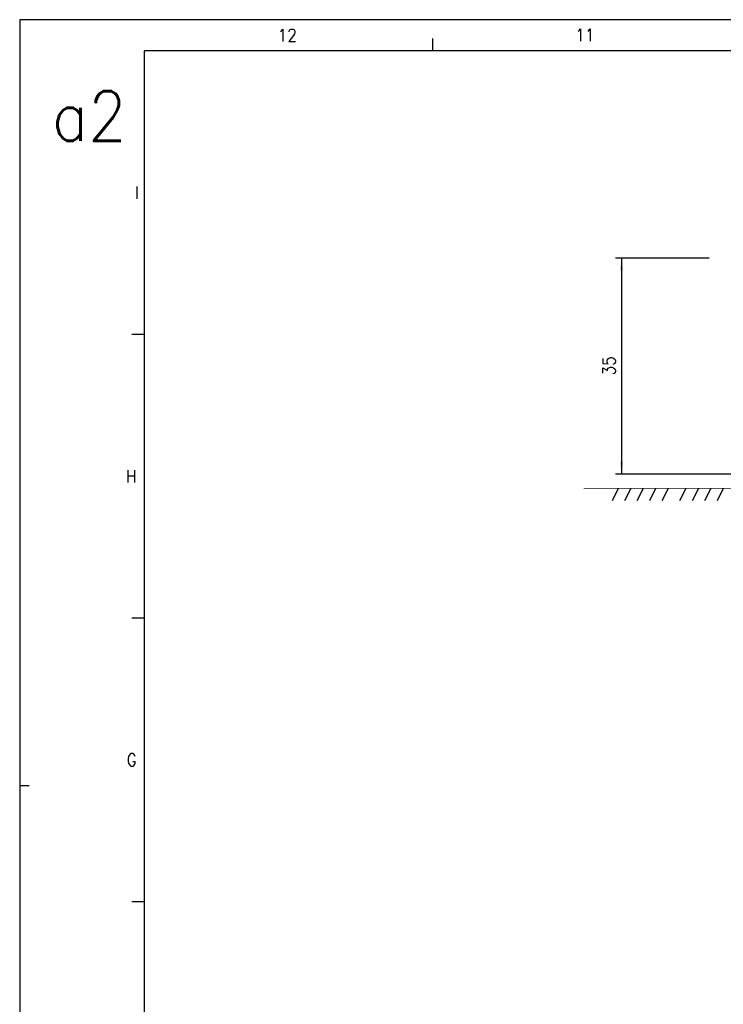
# Model space of a CAD drawing. Header units: millimetres. Extents: x -285 to 2170, y -280 to 203.
# Tile 4 of 32: x -285 to -172, y 45 to 203. Entities that reach past the tile are written whole.
import ezdxf

# ---------------------------------------------------------------- set-up
doc = ezdxf.new("R2010")
doc.units = ezdxf.units.MM
doc.layers.add('1', color=7, linetype='Continuous')
doc.styles.add('CONVERTER_11', font='txt.shx', dxfattribs={"width": 0.9})
doc.dimstyles.new('ME10_DIM_28', dxfattribs={"dimtxt": 2, "dimasz": 2, "dimexe": 1, "dimexo": 1, "dimgap": 1, "dimtad": 1, "dimdec": 0, "dimdsep": 46, "dimtxsty": 'CONVERTER_11', "dimsah": 1, "dimcen": 0.09, "dimclrd": 2, "dimclre": 2, "dimclrt": 2, "dimadec": 0, "dimazin": 0, "dimtfac": 1, "dimtdec": 4, "dimtix": 1, "dimtmove": 0, "dimatfit": 3, "dimfxl": 1, "dimtolj": 1, "dimtzin": 0, "dimarcsym": 0})

# ---------------------------------------------------------------- blocks, each defined once
blk = doc.blocks.new('Marco_a2', base_point=(304.21, -212.02))
at = {"layer": '1', "color": 2, "linetype": 'Continuous'}
for p, q in [((309.21, 202.98), (-284.79, 202.98)), ((-284.79, 202.98), (-284.79, 79.98)), ((-218.47, 197.98), (-218.47, 199.98)), ((-264.79, 152.42), (-266.79, 152.42)), ((-264.79, 106.87), (-266.79, 106.87)), ((-284.79, 79.98), (-283.29, 79.98)), ((-284.79, 79.98), (-284.79, -217.02)), ((-264.79, 61.31), (-266.79, 61.31))]:
    blk.add_line(p, q, dxfattribs=at)
at = {"layer": '1', "color": 7, "linetype": 'Continuous'}
for p, q in [((304.21, 197.98), (-264.79, 197.98)), ((-264.79, 197.98), (-264.79, -212.02))]:
    blk.add_line(p, q, dxfattribs=at)
at = {"layer": '1', "color": 2, "char_height": 2, "attachment_point": 4, "line_spacing_factor": 1.20048, "style": 'CONVERTER_11'}
for s, insert in [('12', (-243.37, 200.48)), ('11', (-195.56, 200.53)), ('I', (-266.29, 175.2)), ('H', (-267.73, 129.65)), ('G', (-267.61, 84.09))]:
    blk.add_mtext(s, dxfattribs=dict(at, insert=insert))
at = {"layer": '1', "color": 6, "insert": (-279.65, 187.5), "char_height": 8, "attachment_point": 4, "line_spacing_factor": 1.20048, "style": 'CONVERTER_11'}
blk.add_mtext('a2', dxfattribs=at)
blk = doc.blocks.new('Top', base_point=(304.21, -212.02))
blk.add_blockref('Marco_a2', (304.21, -212.02))
blk = doc.blocks.new('*D69')
at = {"layer": '1', "color": 2, "linetype": 'Continuous'}
for p, q in [((-174.08, 164.69), (-189.14, 164.69)), ((-188.14, 164.69), (-188.14, 129.99)), ((-152.1, 164.69), (-168.06, 164.69)), ((-144.4, 129.99), (-189.14, 129.99))]:
    blk.add_line(p, q, dxfattribs=at)
at = {"layer": '1', "color": 2}
for points in [[(-187.88, 162.69), (-188.41, 162.69), (-188.14, 164.69)], [(-188.41, 131.99), (-187.88, 131.99), (-188.14, 129.99)]]:
    blk.add_solid(points, dxfattribs=at)
at = {"layer": '1', "color": 2, "insert": (-189.14, 145.84), "char_height": 2, "attachment_point": 7, "rotation": 90, "line_spacing_factor": 0.60024, "style": 'CONVERTER_11'}
blk.add_mtext('35', dxfattribs=at)
blk = doc.blocks.new('E', base_point=(17, 145.236))
at = {"layer": '1', "color": 2, "linetype": 'Continuous'}
for p, q in [((-188.675, 127.695), (-189.675, 125.695)), ((-186.675, 127.695), (-187.675, 125.695)), ((-184.675, 127.695), (-185.675, 125.695)), ((-182.675, 127.695), (-183.675, 125.695)), ((-180.675, 127.695), (-181.675, 125.695)), ((-177.81, 127.695), (-178.81, 125.695)), ((-175.81, 127.695), (-176.81, 125.695)), ((-173.81, 127.695), (-174.81, 125.695)), ((-171.81, 127.695), (-172.81, 125.695))]:
    blk.add_line(p, q, dxfattribs=at)
at = {"layer": '1', "color": 2, "linetype": 'Continuous', "const_width": 0.1}
blk.add_lwpolyline([(-194.216, 127.695), (137.1, 127.695)], dxfattribs=at)
at = {"layer": '1'}
dim = blk.add_linear_dim(base=(-188.143, 164.695), p1=(-143.397, 129.995), p2=(-151.1, 164.695), angle=90, dimstyle='ME10_DIM_28', dxfattribs=at)
dim.commit()
dim.dimension.update_dxf_attribs({"geometry": '*D69', "text_midpoint": (-190.143, 147.345), "text_rotation": 90})

msp = doc.modelspace()

# ---------------------------------------------------------------- block references
for name, p in [('Top', (304.21, -212.02)), ('E', (17, 145.24))]:
    msp.add_blockref(name, p)

doc.saveas('drawing.dxf')
